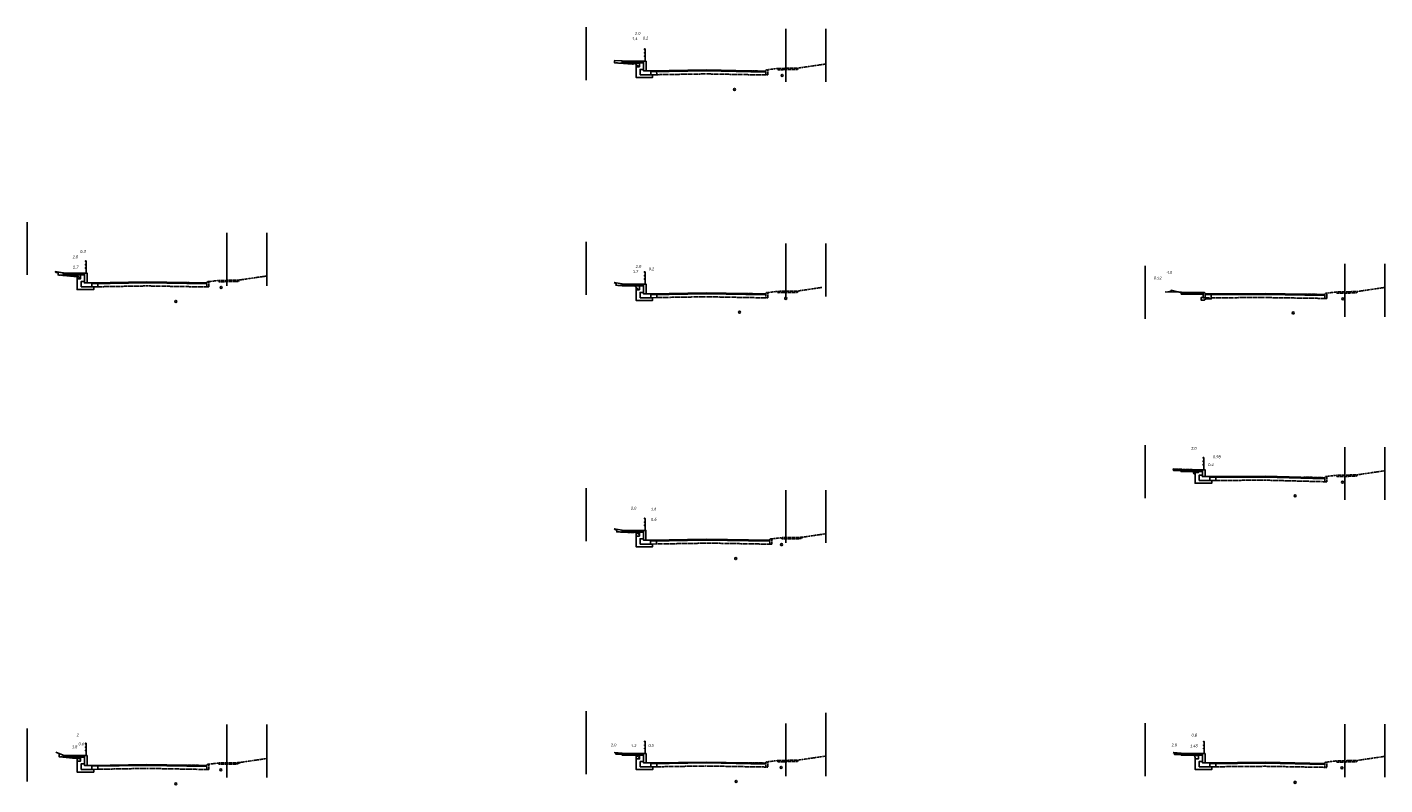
# Model space of a CAD drawing. Header units: feet. Extents: x 2287431 to 2293819, y 268796 to 272174.
# Tile 3 of 5: x 2287819 to 2288159, y 271984 to 272174. Entities that reach past the tile are written whole.
import ezdxf

# ---------------------------------------------------------------- set-up
doc = ezdxf.new("R2010")
doc.units = ezdxf.units.FT
doc.header["$MEASUREMENT"] = 0
for name, pattern in [('cl5', [25, 1.25, -1.25, 20, -1.25, 1.25]), ('constlimit', [0]), ('gasex', [0]), ('OhDOT_USTN1', [0.055, 0.014, -0.041]), ('OhDOT_USTN2', [0.11, 0.069, -0.041]), ('OhDOT_USTN3', [0.22, 0.165, -0.055]), ('OhDOT_USTN5', [0.11, 0.055, -0.055]), ('waterex', [0])]:
    doc.linetypes.add(name, pattern=pattern)
for name, color, linetype, plot in [('0_Cut', 10, 'Continuous', False), ('0_Fill', 11, 'Continuous', False), ('0_Seeding', 3, 'Continuous', False)]:
    doc.layers.add(name, color=color, linetype=linetype, plot=plot)
for name, color, linetype in [('PV_P_Curb', 120, 'Continuous'), ('PV_P_EOP', 7, 'Continuous'), ('PV_P_Walk', 231, 'Continuous'), ('PV_P_Wall', 201, 'Continuous'), ('PV_X_Curb', 120, 'OhDOT_USTN1'), ('PV_X_EOP', 7, 'OhDOT_USTN3'), ('PV_X_Walk', 120, 'OhDOT_USTN5'), ('RW_P_Const_Limits', 120, 'constlimit'), ('RW_X_CL_5', 6, 'cl5'), ('SH_TextM', 7, 'Continuous'), ('UT_X_Gas', 2, 'gasex'), ('UT_X_Water', 133, 'waterex'), ('XS_P_Finished_Grade', 3, 'Continuous'), ('XS_X_Ground_Line', 3, 'OhDOT_USTN2')]:
    doc.layers.add(name, color=color, linetype=linetype)
doc.styles.add('30-LT', font='calibri.ttf')
doc.styles.add('Slanted-Normal', font='calibrii.ttf', dxfattribs={"height": 0.14})
doc.linetypes.add('ROWEXMD', pattern='A,0.8,-0.3,0.8,-0.45,["Ex R/W",30-LT,S=0.14,R=0,X=-0.35,Y=-0.07],-0.45,0.8,-0.3', length=3.9)

msp = doc.modelspace()

# ---------------------------------------------------------------- linework, layer by layer
at = {"layer": '0_Cut'}
msp.add_lwpolyline([(2288104.45, 272107.31), (2288107.83, 272107.23), (2288107.18, 272107.27), (2288107.12, 272107.28), (2288107.05, 272107.28), (2288106.29, 272107.48), (2288105.27, 272107.73), (2288105.26, 272107.52)], close=True, dxfattribs=at)
at = {"layer": '0_Fill'}
for points in [[(2287965.83, 272165.19), (2287965.92, 272165.15), (2287965.88, 272164.65), (2287970.64, 272164.32), (2287970.66, 272164.58), (2287967.8, 272164.62), (2287967.8, 272165.12)], [(2287970.94, 272164.58), (2287971.98, 272163.65), (2287972.13, 272163.65), (2287972.13, 272164.56)], [(2287971.3, 272163.65), (2287971.98, 272163.65), (2287971.31, 272164.24)], [(2287832.16, 272111.51), (2287832.16, 272110.63), (2287831.61, 272111.12), (2287831.2, 272111.13), (2287826.57, 272111.53), (2287826.61, 272112.03), (2287826.04, 272112.18), (2287825.85, 272112.36), (2287827.83, 272112.08), (2287827.83, 272111.58)], [(2287831.32, 272110.56), (2287831.32, 272111.12), (2287831.61, 272111.12), (2287832.16, 272110.63), (2287832.16, 272110.56)], [(2287965.83, 272109.63), (2287966.28, 272109.29), (2287966.26, 272108.96), (2287967.8, 272108.87), (2287967.8, 272109.33)], [(2287970.89, 272108.79), (2287971.86, 272107.95), (2287971.99, 272107.85), (2287972.13, 272107.85), (2287972.13, 272108.77)], [(2287971.3, 272107.85), (2287971.99, 272107.85), (2287971.29, 272108.44)], [(2288105.81, 272062.97), (2288105.85, 272062.62), (2288107.81, 272062.56), (2288107.81, 272062.84)], [(2288110.85, 272062.3), (2288110.91, 272062.11), (2288110.97, 272061.85), (2288111.3, 272061.71), (2288111.3, 272062.08), (2288112.14, 272062.08), (2288112.14, 272062.28)], [(2287965.83, 272048.01), (2287966.23, 272047.78), (2287966.5, 272047.74), (2287966.47, 272047.24), (2287967.79, 272047.17), (2287967.8, 272047.67)], [(2287971.29, 272046.19), (2287971.29, 272047.11), (2287971.48, 272047.11), (2287972.13, 272046.51), (2287972.13, 272046.19)], [(2287971.48, 272047.11), (2287972.13, 272046.51), (2287972.13, 272047.1)], [(2287826.8, 271991.72), (2287826.84, 271991.29), (2287826.81, 271990.96), (2287827.83, 271990.86), (2287827.83, 271991.33)], [(2287965.83, 271991.99), (2287966.26, 271991.92), (2287966.25, 271991.59), (2287967.83, 271991.53), (2287967.83, 271991.83)], [(2288105.83, 271991.98), (2288106.11, 271991.84), (2288106.11, 271991.51), (2288107.83, 271991.47), (2288107.83, 271991.82)], [(2287828.15, 271990.83), (2287831.92, 271990.46), (2287832.16, 271990.46), (2287832.16, 271990.77)], [(2287831.32, 271989.79), (2287831.32, 271990.52), (2287831.92, 271990.46), (2287832.16, 271990.46), (2287832.16, 271989.8)], [(2287971.32, 271990.42), (2287971.32, 271991.28), (2287971.37, 271991.28), (2287972.16, 271990.62), (2287972.16, 271990.42)], [(2287971.37, 271991.28), (2287972.16, 271990.62), (2287972.16, 271991.26)], [(2288111.1, 271991.27), (2288111.37, 271990.43), (2288112.16, 271990.43), (2288112.16, 271991.26)]]:
    msp.add_lwpolyline(points, close=True, dxfattribs=at)
at = {"layer": 'PV_P_Curb'}
msp.add_lwpolyline([(2288113.31, 272107.13), (2288113.31, 272105.82), (2288113.81, 272105.82), (2288113.81, 272106.82), (2288113.81, 272106.9, 0.414214), (2288113.56, 272107.15), (2288113.33, 272107.15, 0.414214)], format="xyb", close=True, dxfattribs=at)
at = {"layer": 'PV_P_EOP'}
for points in [[(2287974.95, 272161.65), (2287975.45, 272161.65), (2287975.45, 272160.98), (2287971.3, 272160.98), (2287971.3, 272163.65), (2287972.13, 272163.65), (2287972.13, 272164.56)], [(2287974.95, 272162.65), (2287988.81, 272162.86), (2288003.81, 272162.55)], [(2287974.95, 272162.54), (2287988.81, 272162.75), (2288003.8, 272162.44)], [(2287974.95, 272162.4), (2287988.81, 272162.61), (2288003.8, 272162.3)], [(2287832.16, 272110.56), (2287832.16, 272111.51)], [(2287834.97, 272108.56), (2287835.47, 272108.56), (2287835.47, 272107.89), (2287831.32, 272107.89), (2287831.32, 272110.56), (2287832.16, 272110.56)], [(2287834.97, 272109.56), (2287848.81, 272109.79)], [(2287834.97, 272109.45), (2287848.81, 272109.69)], [(2287834.97, 272109.3), (2287848.81, 272109.54)], [(2287863.8, 272109.53), (2287848.81, 272109.79)], [(2287863.8, 272109.43), (2287848.81, 272109.69)], [(2287863.8, 272109.28), (2287848.81, 272109.54)], [(2287974.95, 272105.85), (2287975.45, 272105.85), (2287975.45, 272105.18), (2287971.3, 272105.18), (2287971.3, 272107.85), (2287972.13, 272107.85), (2287972.13, 272108.77)], [(2287974.95, 272106.85), (2287988.81, 272107.08)], [(2287974.95, 272106.73), (2287988.81, 272106.98)], [(2287974.95, 272106.57), (2287988.81, 272106.83)], [(2288003.81, 272106.8), (2287988.81, 272107.08)], [(2288003.81, 272106.69), (2287988.81, 272106.98)], [(2288003.81, 272106.55), (2287988.81, 272106.83)], [(2288143.8, 272106.66), (2288128.81, 272106.88), (2288113.81, 272106.82)], [(2288143.8, 272106.55), (2288128.8, 272106.77), (2288113.81, 272106.71)], [(2288143.8, 272106.41), (2288128.8, 272106.63), (2288113.81, 272106.57)], [(2288114.95, 272060.08), (2288115.45, 272060.08), (2288115.45, 272059.41), (2288111.3, 272059.41), (2288111.3, 272062.08), (2288112.14, 272062.08), (2288112.14, 272062.28)], [(2288114.95, 272061.08), (2288128.81, 272061.17)], [(2288114.95, 272060.98), (2288128.81, 272061.06)], [(2288114.95, 272060.83), (2288128.81, 272060.92)], [(2288143.8, 272060.68), (2288128.8, 272061.06)], [(2288143.8, 272060.53), (2288128.8, 272060.92)], [(2288143.81, 272060.78), (2288128.81, 272061.17)], [(2287974.94, 272044.18), (2287975.44, 272044.18), (2287975.44, 272043.51), (2287971.29, 272043.51), (2287971.29, 272046.19), (2287972.13, 272046.19), (2287972.13, 272047.1)], [(2287974.94, 272045.18), (2287988.81, 272045.41)], [(2287974.94, 272045.08), (2287988.81, 272045.31)], [(2287974.94, 272044.93), (2287988.81, 272045.16)], [(2288004.79, 272045.17), (2287988.81, 272045.41)], [(2288004.79, 272045.07), (2287988.81, 272045.31)], [(2288004.79, 272044.92), (2287988.81, 272045.16)], [(2287834.97, 271987.79), (2287835.47, 271987.79), (2287835.47, 271987.12), (2287831.32, 271987.12), (2287831.32, 271989.8), (2287832.16, 271989.8)], [(2287832.16, 271989.8), (2287832.16, 271990.77)], [(2287834.97, 271988.79), (2287848.81, 271989.03)], [(2287834.97, 271988.69), (2287848.81, 271988.93)], [(2287834.97, 271988.55), (2287848.81, 271988.78)], [(2287836.47, 271987.81), (2287836.47, 271988.8)], [(2287848.8, 271988.78), (2287863.8, 271988.5)], [(2287848.81, 271989.03), (2287863.81, 271988.75)], [(2287848.81, 271988.93), (2287863.8, 271988.64)], [(2287974.97, 271988.41), (2287975.47, 271988.41), (2287975.47, 271987.74), (2287971.32, 271987.74), (2287971.32, 271990.42), (2287972.16, 271990.42), (2287972.16, 271991.26)], [(2287974.97, 271989.41), (2287988.81, 271989.63)], [(2287974.97, 271989.31), (2287988.81, 271989.52)], [(2287974.97, 271989.16), (2287988.81, 271989.38)], [(2288003.8, 271989.37), (2287988.81, 271989.63)], [(2288003.8, 271989.27), (2287988.81, 271989.52)], [(2288003.8, 271989.12), (2287988.81, 271989.38)], [(2288114.97, 271988.42), (2288115.47, 271988.42), (2288115.47, 271987.75), (2288111.32, 271987.75), (2288111.32, 271990.43), (2288112.16, 271990.43), (2288112.16, 271991.26)], [(2288114.97, 271989.42), (2288128.81, 271989.55), (2288143.8, 271989.29)], [(2288114.97, 271989.32), (2288128.8, 271989.45), (2288143.8, 271989.19)], [(2288114.97, 271989.17), (2288128.8, 271989.3), (2288143.8, 271989.04)]]:
    msp.add_lwpolyline(points, dxfattribs=at)
at = {"layer": 'PV_P_Walk'}
msp.add_line((2287833.16, 271991.24), (2287833.15, 271990.91), dxfattribs=at)
for points in [[(2287973.14, 272164.71), (2287967.81, 272164.79), (2287967.81, 272165.12), (2287973.14, 272165.04)], [(2287973.14, 272164.54), (2287973.14, 272165.04)], [(2287973.14, 272164.54), (2287967.8, 272164.62), (2287967.8, 272164.79)], [(2287827.83, 272111.58), (2287827.83, 272112.08)], [(2287827.83, 272111.75), (2287833.16, 272111.67)], [(2287973.14, 272108.75), (2287967.8, 272108.83), (2287967.8, 272109)], [(2287973.14, 272108.92), (2287967.81, 272109), (2287967.81, 272109.33), (2287973.14, 272109.25)], [(2287973.14, 272108.75), (2287973.14, 272109.25)], [(2288107.83, 272107.23), (2288113.31, 272107.13), (2288113.3, 272106.8), (2288107.83, 272106.9), (2288107.83, 272107.23)], [(2288113.3, 272106.8), (2288113.3, 272106.63), (2288107.83, 272106.73), (2288107.83, 272106.9)], [(2288113.14, 272062.26), (2288107.8, 272062.34), (2288107.8, 272062.51)], [(2288113.14, 272062.43), (2288107.81, 272062.51), (2288107.81, 272062.84), (2288113.14, 272062.76)], [(2288113.14, 272062.26), (2288113.14, 272062.76)], [(2287973.13, 272047.09), (2287967.79, 272047.17), (2287967.79, 272047.34)], [(2287973.13, 272047.25), (2287967.8, 272047.34), (2287967.8, 272047.67), (2287973.13, 272047.58)], [(2287973.13, 272047.09), (2287973.13, 272047.58)], [(2287973.16, 271991.42), (2287967.83, 271991.5), (2287967.83, 271991.83), (2287973.16, 271991.75)], [(2287973.16, 271991.25), (2287973.16, 271991.75)], [(2288107.83, 271991.32), (2288107.83, 271991.82)], [(2288113.16, 271991.41), (2288107.83, 271991.49), (2288107.83, 271991.82), (2288113.16, 271991.74)], [(2288113.16, 271991.24), (2288113.16, 271991.74)], [(2287827.83, 271991), (2287833.16, 271990.92)], [(2287973.16, 271991.25), (2287967.82, 271991.33), (2287967.82, 271991.5)], [(2288113.16, 271991.24), (2288107.82, 271991.32), (2288107.82, 271991.49)]]:
    msp.add_lwpolyline(points, dxfattribs=at)
for points in [[(2287827.83, 272111.58), (2287827.83, 272112.08), (2287833.16, 272112), (2287833.16, 272111.5)], [(2287827.83, 271990.83), (2287827.83, 271991.33), (2287833.16, 271991.25), (2287833.16, 271990.75)]]:
    msp.add_lwpolyline(points, close=True, dxfattribs=at)
at = {"layer": 'PV_P_Wall'}
for points in [[(2287973.14, 272162.65), (2287973.79, 272162.65), (2287973.79, 272165.03), (2287973.14, 272165.03)], [(2287972.3, 272161.65), (2287972.3, 272162.98), (2287973.13, 272162.98), (2287973.13, 272162.65), (2287974.95, 272162.65), (2287974.95, 272161.65)], [(2287833.16, 272109.56), (2287833.81, 272109.56), (2287833.81, 272112), (2287833.16, 272112)], [(2287832.32, 272108.56), (2287832.32, 272109.89), (2287833.16, 272109.89), (2287833.16, 272109.56), (2287834.97, 272109.56), (2287834.97, 272108.56)], [(2287973.14, 272106.85), (2287973.79, 272106.85), (2287973.79, 272109.26), (2287973.14, 272109.26)], [(2287972.3, 272105.85), (2287972.3, 272107.18), (2287973.13, 272107.18), (2287973.13, 272106.85), (2287974.95, 272106.85), (2287974.95, 272105.85)], [(2288112.3, 272060.08), (2288112.3, 272061.41), (2288113.14, 272061.41), (2288113.14, 272061.08), (2288114.95, 272061.08), (2288114.95, 272060.08)], [(2288113.14, 272061.08), (2288113.81, 272061.08), (2288113.81, 272062.76), (2288113.14, 272062.76)], [(2287973.13, 272045.18), (2287973.78, 272045.18), (2287973.78, 272047.58), (2287973.13, 272047.58)], [(2287972.29, 272044.18), (2287972.29, 272045.52), (2287973.13, 272045.52), (2287973.13, 272045.18), (2287974.94, 272045.18), (2287974.94, 272044.18)], [(2287973.16, 271989.4), (2287973.81, 271989.4), (2287973.81, 271991.75), (2287973.16, 271991.75)], [(2288113.16, 271989.42), (2288113.81, 271989.42), (2288113.81, 271991.74), (2288113.16, 271991.74)], [(2287832.32, 271987.79), (2287832.32, 271989.13), (2287833.16, 271989.13), (2287833.16, 271988.79), (2287834.97, 271988.79), (2287834.97, 271987.79)], [(2287833.16, 271988.78), (2287833.81, 271988.78), (2287833.81, 271991.25), (2287833.16, 271991.25)], [(2287972.32, 271988.41), (2287972.32, 271989.75), (2287973.16, 271989.75), (2287973.16, 271989.41), (2287974.97, 271989.41), (2287974.97, 271988.41)], [(2288112.32, 271988.42), (2288112.32, 271989.76), (2288113.16, 271989.76), (2288113.16, 271989.42), (2288114.97, 271989.42), (2288114.97, 271988.42)]]:
    msp.add_lwpolyline(points, close=True, dxfattribs=at)
for points in [[(2287973.56, 272165.03), (2287973.56, 272168.03)], [(2287833.58, 272112), (2287833.58, 272114.99)], [(2287973.56, 272109.25), (2287973.56, 272112.25)], [(2288113.48, 272062.76), (2288113.48, 272065.76)], [(2287973.55, 272047.58), (2287973.55, 272050.57)], [(2287833.58, 271991.24), (2287833.58, 271994.24)], [(2287973.58, 271991.75), (2287973.58, 271994.74)], [(2288113.58, 271991.74), (2288113.58, 271994.73)]]:
    msp.add_lwpolyline(points, dxfattribs=at)
for centre in [(2287973.46, 272168.03), (2287973.46, 272167.13), (2287973.46, 272166.3), (2287833.48, 272114.99), (2287833.48, 272114.09), (2287833.48, 272113.26), (2287973.46, 272112.25), (2287973.46, 272111.35), (2287973.46, 272110.52), (2288113.38, 272065.76), (2288113.38, 272064.86), (2288113.38, 272064.03), (2287973.45, 272050.57), (2287973.45, 272049.67), (2287973.45, 272048.84), (2287833.48, 271994.24), (2287833.48, 271993.34), (2287833.48, 271992.51), (2287973.48, 271994.74), (2287973.48, 271993.84), (2287973.48, 271993.01), (2288113.48, 271994.73), (2288113.48, 271993.83), (2288113.48, 271993)]:
    msp.add_circle(centre, 0.1, dxfattribs=at)
at = {"layer": 'PV_X_Curb'}
for points in [[(2288004.3, 272162.9), (2288004.3, 272161.59), (2288003.8, 272161.59), (2288003.8, 272162.59), (2288003.8, 272162.67, -0.414214), (2288004.05, 272162.92), (2288004.28, 272162.92, -0.414214)], [(2287864.3, 272109.84), (2287864.3, 272108.53), (2287863.8, 272108.53), (2287863.8, 272109.53), (2287863.8, 272109.61, -0.414214), (2287864.05, 272109.86), (2287864.28, 272109.86, -0.414214)], [(2288004.31, 272107.11), (2288004.31, 272105.8), (2288003.81, 272105.8), (2288003.81, 272106.8), (2288003.81, 272106.88, -0.414214), (2288004.06, 272107.13), (2288004.29, 272107.13, -0.414214)], [(2288144.31, 272106.97), (2288144.31, 272105.66), (2288143.81, 272105.66), (2288143.81, 272106.66), (2288143.81, 272106.74, -0.414214), (2288144.06, 272106.99), (2288144.29, 272106.99, -0.414214)], [(2288144.31, 272061.09), (2288144.31, 272059.78), (2288143.81, 272059.78), (2288143.81, 272060.78), (2288143.81, 272060.86, -0.414214), (2288144.06, 272061.11), (2288144.29, 272061.11, -0.414214)], [(2288005.29, 272045.46), (2288005.29, 272044.15), (2288004.79, 272044.15), (2288004.79, 272045.15), (2288004.79, 272045.23, -0.414214), (2288005.04, 272045.48), (2288005.27, 272045.48, -0.414214)], [(2287864.31, 271989.06), (2287864.31, 271987.75), (2287863.81, 271987.75), (2287863.81, 271988.75), (2287863.81, 271988.83, -0.414214), (2287864.06, 271989.08), (2287864.29, 271989.08, -0.414214)], [(2288004.3, 271989.68), (2288004.3, 271988.37), (2288003.8, 271988.37), (2288003.8, 271989.37), (2288003.8, 271989.45, -0.414214), (2288004.05, 271989.7), (2288004.28, 271989.7, -0.414214)], [(2288144.3, 271989.6), (2288144.3, 271988.29), (2288143.8, 271988.29), (2288143.8, 271989.29), (2288143.8, 271989.37, -0.414214), (2288144.05, 271989.62), (2288144.28, 271989.62, -0.414214)]]:
    msp.add_lwpolyline(points, format="xyb", close=True, dxfattribs=at)
at = {"layer": 'PV_X_EOP'}
for points in [[(2287976.46, 272161.66), (2287988.8, 272161.86), (2288003.79, 272161.59)], [(2287836.48, 272108.58), (2287848.81, 272108.79)], [(2287863.8, 272108.53), (2287848.81, 272108.79)], [(2287976.46, 272105.88), (2287988.81, 272106.08)], [(2288003.81, 272105.8), (2287988.81, 272106.08)], [(2288143.79, 272105.66), (2288128.8, 272105.88), (2288113.81, 272105.82)], [(2288116.46, 272060.09), (2288128.81, 272060.17)], [(2288143.78, 272059.78), (2288128.78, 272060.17)], [(2287976.45, 272044.2), (2287989.79, 272044.41)], [(2288004.79, 272044.15), (2287989.79, 272044.41)], [(2287976.47, 271988.43), (2287988.81, 271988.63)], [(2288003.8, 271988.37), (2287988.81, 271988.63)], [(2288116.48, 271988.44), (2288128.81, 271988.55), (2288143.79, 271988.29)], [(2287836.47, 271987.81), (2287848.81, 271988.03)], [(2287848.79, 271988.03), (2287863.79, 271987.75)]]:
    msp.add_lwpolyline(points, dxfattribs=at)
at = {"layer": 'PV_X_Walk'}
for points in [[(2287965.88, 272164.65), (2287965.92, 272165.15)], [(2287965.88, 272164.65), (2287970.64, 272164.32)], [(2287970.64, 272164.32), (2287970.67, 272164.81)], [(2288011.78, 272163.31), (2288006.78, 272163.23), (2288006.79, 272162.9), (2288011.79, 272162.98), (2288011.78, 272163.31)], [(2287826.57, 272111.53), (2287826.61, 272112.03)], [(2287831.2, 272111.13), (2287826.57, 272111.53)], [(2287831.2, 272111.13), (2287831.24, 272111.62)], [(2287871.78, 272110.25), (2287866.78, 272110.16), (2287866.79, 272109.83), (2287871.79, 272109.92), (2287871.78, 272110.25)], [(2287966.26, 272108.96), (2287966.28, 272109.29)], [(2287970.48, 272108.81), (2287968.65, 272108.82), (2287966.26, 272108.96)], [(2288011.78, 272107.52), (2288006.79, 272107.43), (2288006.79, 272107.1), (2288011.79, 272107.19), (2288011.78, 272107.52)], [(2288151.78, 272107.38), (2288146.78, 272107.29), (2288146.79, 272106.96), (2288151.79, 272107.05), (2288151.78, 272107.38)], [(2288105.85, 272062.62), (2288105.86, 272062.95)], [(2288105.85, 272062.62), (2288110.66, 272062.48)], [(2288105.86, 272062.95), (2288110.67, 272062.81)], [(2288110.66, 272062.48), (2288110.66, 272062.81)], [(2288151.78, 272061.5), (2288146.78, 272061.41), (2288146.79, 272061.08), (2288151.79, 272061.17), (2288151.78, 272061.5)], [(2287966.47, 272047.24), (2287966.5, 272047.74)], [(2287966.47, 272047.24), (2287970.96, 272047.03)], [(2287970.96, 272047.03), (2287970.98, 272047.51)], [(2288012.77, 272045.87), (2288007.77, 272045.78), (2288007.78, 272045.45), (2288012.78, 272045.54), (2288012.77, 272045.87)], [(2287966.25, 271991.59), (2287966.26, 271991.9)], [(2287970.78, 271991.44), (2287970.78, 271991.77)], [(2288110.97, 271991.73), (2288107.75, 271991.79), (2288106.11, 271991.84)], [(2288106.11, 271991.51), (2288106.11, 271991.84)], [(2288110.97, 271991.4), (2288110.98, 271991.67)], [(2287826.81, 271990.96), (2287826.84, 271991.29)], [(2287826.81, 271990.96), (2287828.15, 271990.83)], [(2287828.21, 271990.82), (2287831.92, 271990.46)], [(2287831.92, 271990.46), (2287831.95, 271990.79)], [(2287871.78, 271989.47), (2287866.78, 271989.38), (2287866.79, 271989.05), (2287871.79, 271989.14), (2287871.78, 271989.47)], [(2287970.78, 271991.44), (2287966.25, 271991.59)], [(2288011.78, 271990.09), (2288006.78, 271990), (2288006.79, 271989.67), (2288011.79, 271989.76), (2288011.78, 271990.09)], [(2288110.97, 271991.4), (2288106.11, 271991.51)], [(2288151.78, 271990.01), (2288146.78, 271989.92), (2288146.79, 271989.59), (2288151.79, 271989.68), (2288151.78, 271990.01)]]:
    msp.add_lwpolyline(points, dxfattribs=at)
at = {"layer": 'RW_P_Const_Limits'}
for points in [[(2287958.81, 272160.32), (2287958.81, 272173.56)], [(2288008.81, 272159.91), (2288008.81, 272173.15)], [(2287818.81, 272111.55), (2287818.81, 272124.79)], [(2287868.81, 272108.84), (2287868.81, 272122.08)], [(2287958.81, 272106.55), (2287958.81, 272119.79)], [(2288008.81, 272106.13), (2288008.81, 272119.37)], [(2288148.81, 272101.04), (2288148.81, 272114.28)], [(2288098.81, 272100.58), (2288098.81, 272113.82)], [(2288098.81, 272055.68), (2288098.81, 272068.92)], [(2288148.81, 272055.22), (2288148.81, 272068.46)], [(2287958.81, 272044.91), (2287958.81, 272058.15)], [(2288008.81, 272044.45), (2288008.81, 272057.69)], [(2287868.81, 271985.75), (2287868.81, 271998.99)], [(2287958.81, 271986.55), (2287958.81, 271999.79)], [(2288008.81, 271986.05), (2288008.81, 271999.3)], [(2288098.81, 271986.1), (2288098.81, 271999.34)], [(2288148.81, 271985.83), (2288148.81, 271999.07)], [(2287818.81, 271984.79), (2287818.81, 271998.03)]]:
    msp.add_lwpolyline(points, dxfattribs=at)
at = {"layer": 'RW_X_CL_5', "linetype": 'ROWEXMD', "ltscale": 0.67}
for points in [[(2287958.81, 272160.32), (2287958.81, 272173.56)], [(2288018.81, 272159.91), (2288018.81, 272173.15)], [(2287818.81, 272111.55), (2287818.81, 272124.79)], [(2287878.81, 272108.84), (2287878.81, 272122.08)], [(2287958.81, 272106.55), (2287958.81, 272119.79)], [(2288018.81, 272106.13), (2288018.81, 272119.37)], [(2288158.81, 272101.04), (2288158.81, 272114.28)], [(2288098.81, 272100.58), (2288098.81, 272113.82)], [(2288098.81, 272055.68), (2288098.81, 272068.92)], [(2288158.81, 272055.22), (2288158.81, 272068.46)], [(2287958.81, 272044.91), (2287958.81, 272058.15)], [(2288018.81, 272044.45), (2288018.81, 272057.69)], [(2287958.81, 271989.14), (2287958.81, 272002.38)], [(2288018.81, 271988.68), (2288018.81, 272001.92)], [(2287878.81, 271985.75), (2287878.81, 271998.99)], [(2287958.81, 271986.55), (2287958.81, 271999.79)], [(2288018.81, 271986.05), (2288018.81, 271999.3)], [(2288098.81, 271986.1), (2288098.81, 271999.34)], [(2288158.81, 271985.83), (2288158.81, 271999.07)], [(2287818.81, 271984.79), (2287818.81, 271998.03)]]:
    msp.add_lwpolyline(points, dxfattribs=at)
at = {"layer": 'SH_TextM'}
for points in [[(2287976.46, 272161.66), (2287974.95, 272161.65)], [(2287976.46, 272161.66), (2287976.45, 272162.67)], [(2287836.48, 272108.58), (2287834.97, 272108.56)], [(2287836.48, 272108.58), (2287836.47, 272109.58)], [(2287976.46, 272105.88), (2287974.95, 272105.85)], [(2287976.46, 272105.88), (2287976.46, 272106.87)], [(2288113.31, 272105.93), (2288112.81, 272105.93), (2288112.81, 272105.22), (2288113.57, 272105.22), (2288113.96, 272105.52), (2288115.32, 272105.54), (2288115.31, 272105.84)], [(2288115.31, 272105.84), (2288115.3, 272106.84)], [(2288116.46, 272060.09), (2288114.95, 272060.08)], [(2288116.46, 272060.09), (2288116.45, 272061.09)], [(2287976.45, 272044.2), (2287974.94, 272044.18)], [(2287976.45, 272044.2), (2287976.44, 272045.21)], [(2287976.47, 271988.43), (2287974.97, 271988.41)], [(2287975.31, 271988.42), (2287975.31, 271988.42)], [(2287976.47, 271988.43), (2287976.47, 271989.44)], [(2288116.48, 271988.44), (2288114.97, 271988.42)], [(2288116.48, 271988.44), (2288116.48, 271989.44)], [(2287836.47, 271987.81), (2287834.97, 271987.79)]]:
    msp.add_lwpolyline(points, dxfattribs=at)
at = {"layer": 'UT_X_Gas', "ltscale": 0.2}
for centre in [(2288007.85, 272161.48), (2287867.37, 272108.42), (2288008.76, 272105.68), (2288148.27, 272105.57), (2288148.2, 272059.69), (2288007.73, 272044.03), (2288007.61, 271988.26), (2288148.07, 271988.2), (2287867.29, 271987.64)]:
    msp.add_circle(centre, 0.25, dxfattribs=at)
at = {"layer": 'UT_X_Water', "ltscale": 0.2}
for centre in [(2287995.96, 272157.96), (2287856.03, 272104.91), (2287997.21, 272102.2), (2288135.88, 272102.02), (2288136.33, 272056.28), (2287996.24, 272040.54), (2287996.34, 271984.75), (2287856.01, 271984.16), (2288136.31, 271984.54)]:
    msp.add_circle(centre, 0.25, dxfattribs=at)
at = {"layer": 'XS_P_Finished_Grade'}
for points in [[(2287967.81, 272165.12), (2287965.83, 272165.19)], [(2287827.83, 272112.08), (2287825.83, 272112.38)], [(2287967.81, 272109.33), (2287965.83, 272109.63)], [(2288107.83, 272107.23), (2288103.81, 272107.33)], [(2288107.81, 272062.84), (2288105.81, 272062.97)], [(2287967.8, 272047.67), (2287965.83, 272048.01)], [(2287827.83, 271991.33), (2287825.97, 271992.07)], [(2287967.83, 271991.83), (2287965.83, 271991.99)], [(2288107.83, 271991.82), (2288105.83, 271991.98)]]:
    msp.add_lwpolyline(points, dxfattribs=at)
at = {"layer": 'XS_X_Ground_Line'}
for points in [[(2287998.81, 272162.65), (2288003.8, 272162.55)], [(2288004.28, 272162.92), (2288006.78, 272163.23)], [(2288011.78, 272163.31), (2288018.81, 272164.34)], [(2287871.78, 272110.25), (2287878.81, 272111.28)], [(2287858.81, 272109.62), (2287863.8, 272109.53)], [(2287864.28, 272109.86), (2287866.78, 272110.16)], [(2288004.29, 272107.13), (2288006.79, 272107.43)], [(2288011.78, 272107.52), (2288017.82, 272108.41)], [(2288144.29, 272106.99), (2288146.78, 272107.29)], [(2288151.78, 272107.38), (2288158.81, 272108.41)], [(2287997.82, 272106.9), (2288003.81, 272106.8)], [(2288138.01, 272106.74), (2288143.8, 272106.66)], [(2288138.51, 272060.96), (2288143.8, 272060.78)], [(2288144.29, 272061.11), (2288146.78, 272061.41)], [(2288151.78, 272061.5), (2288158.81, 272062.53)], [(2288012.77, 272045.87), (2288018.81, 272046.76)], [(2288005.27, 272045.48), (2288007.77, 272045.78)], [(2287858.81, 271988.86), (2287863.8, 271988.75)], [(2287864.29, 271989.08), (2287866.78, 271989.38)], [(2287871.78, 271989.47), (2287878.81, 271990.5)], [(2287998.81, 271989.45), (2288003.8, 271989.37)], [(2288004.28, 271989.7), (2288006.78, 271990)], [(2288011.78, 271990.09), (2288018.81, 271991.12)], [(2288138.81, 271989.22), (2288143.8, 271989.06)], [(2288144.28, 271989.62), (2288146.78, 271989.92)], [(2288151.78, 271990.01), (2288158.81, 271991.04)]]:
    msp.add_lwpolyline(points, dxfattribs=at)

# ---------------------------------------------------------------- texts
at = {"layer": '0_Cut', "char_height": 0.7, "attachment_point": 1, "style": 'Slanted-Normal'}
for s, insert, width in [('0.2', (2287972.95, 272171.17), 1.8646), ('0.3', (2287832.05, 272117.78), 1.8646), ('0.2', (2287974.44, 272113.42), 1.8646), ('0.52', (2288100.95, 272111.15), 1.9414), ('0.4', (2288114.53, 272064.39), 1.8646), ('0.6', (2287975.01, 272050.73), 1.8646), ('0.8', (2288110.4, 271996.7), 1.8646), ('0.6', (2287831.67, 271994.51), 1.8646), ('0.5', (2287974.37, 271994.12), 1.8646)]:
    msp.add_mtext(s, dxfattribs=dict(at, insert=insert, width=width))
at = {"layer": '0_Fill', "char_height": 0.7, "attachment_point": 1, "style": 'Slanted-Normal'}
for s, insert, width in [('1.4', (2287970.24, 272171.01), 1.7621), ('2.7', (2287830.26, 272113.85), 1.7403), ('1.7', (2287970.45, 272112.72), 1.7621), ('0.98', (2288115.74, 272066.37), 2.3224), ('1.6', (2287974.97, 272053.31), 2.3709), ('1.8', (2287829.98, 271993.78), 1.4815), ('1.3', (2287969.96, 271994.05), 2.3709), ('1.48', (2288109.99, 271994), 1.5798)]:
    msp.add_mtext(s, dxfattribs=dict(at, insert=insert, width=width))
at = {"layer": '0_Seeding', "char_height": 0.7, "attachment_point": 1, "style": 'Slanted-Normal'}
for s, insert, width in [('2.0', (2287970.98, 272172.36), 1.2514), ('2.0', (2287830.18, 272116.41), 2.1642), ('2.0', (2287971.19, 272114.06), 1.2514), ('4.0', (2288104.14, 272112.51), 2.7432), ('2.0', (2288110.27, 272068.48), 2.4374), ('2.0', (2287969.95, 272053.52), 1.3605), ('2', (2287831.17, 271996.76), 1.6495), ('2.0', (2287964.95, 271994.26), 1.3605), ('2.0', (2288105.36, 271994.24), 2.2295)]:
    msp.add_mtext(s, dxfattribs=dict(at, insert=insert, width=width))

doc.saveas('drawing.dxf')
